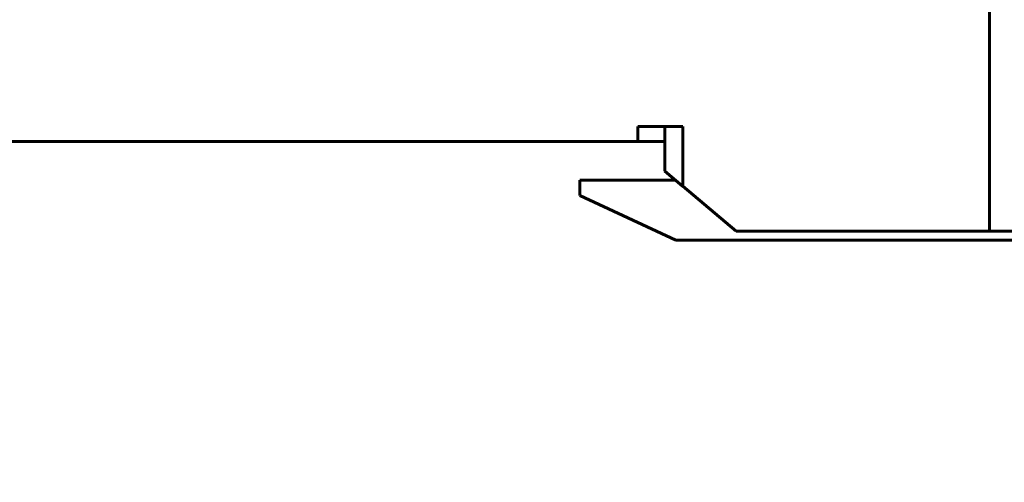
# Model space of a CAD drawing. Header units: millimetres. Extents: x 0 to 420, y 0 to 297.
# Tile 33 of 66: x 104 to 137, y 171 to 187. Entities that reach past the tile are written whole.
import ezdxf

# ---------------------------------------------------------------- set-up
doc = ezdxf.new("R2010")
doc.units = ezdxf.units.MM
doc.linetypes.add('K5LT_BASIC', pattern=[0])
doc.layers.add('Системный слой', color=7, linetype='Continuous')

msp = doc.modelspace()

# ---------------------------------------------------------------- linework, layer by layer
at = {"layer": 'Системный слой', "linetype": 'K5LT_BASIC', "lineweight": 60}
for p, q in [((136.395, 239.804), (136.395, 179.804)), ((126.145, 183.304), (124.645, 183.304)), ((124.645, 183.304), (124.645, 182.804)), ((125.545, 181.804), (125.545, 183.304)), ((126.145, 181.304), (126.145, 183.304)), ((96.795, 182.804), (124.645, 182.804)), ((124.645, 182.804), (125.545, 182.804)), ((126.14, 181.304), (125.545, 181.804)), ((125.902, 181.504), (122.711, 181.504)), ((122.711, 181.504), (122.711, 180.996)), ((126.145, 181.304), (126.14, 181.304)), ((127.932, 179.804), (126.145, 181.304)), ((125.911, 179.504), (122.711, 180.996)), ((136.395, 179.804), (127.932, 179.804)), ((137.395, 179.804), (136.395, 179.804)), ((156.711, 179.504), (125.911, 179.504))]:
    msp.add_line(p, q, dxfattribs=at)

doc.saveas('drawing.dxf')
